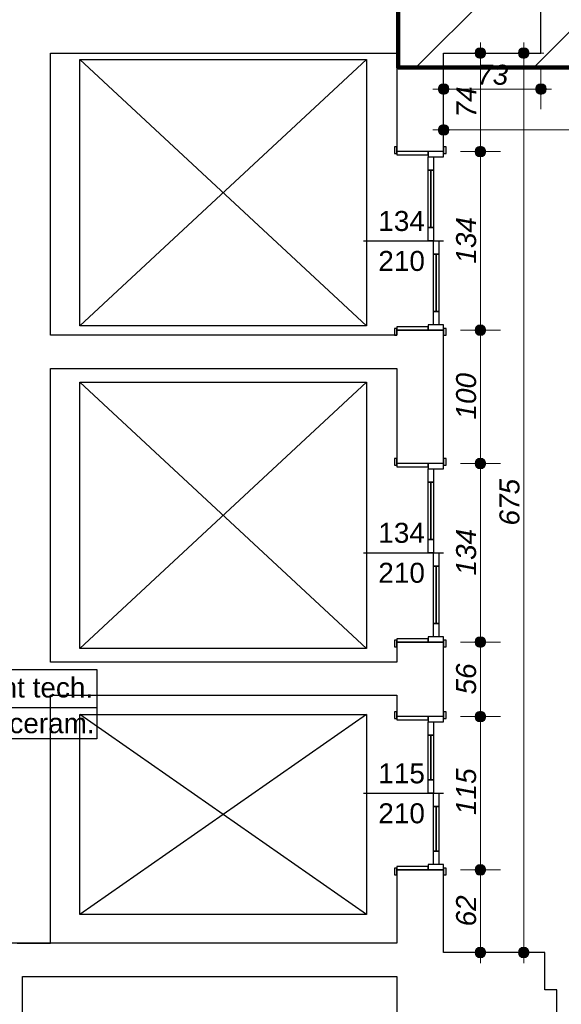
# Model space of a CAD drawing. Header units: millimetres. Extents: x -170998 to -45998, y 10557 to 52557.
# Tile 79 of 92: x -100028 to -95965, y 24331 to 31719. Entities that reach past the tile are written whole.
import ezdxf
from ezdxf.enums import TextEntityAlignment as Align

# ---------------------------------------------------------------- set-up
doc = ezdxf.new("R2010")
doc.units = ezdxf.units.MM
doc.header["$MEASUREMENT"] = 0
for name, color, linetype in [('Drzwi', 7, 'Continuous'), ('Obiekt', 7, 'Continuous'), ('Polilinia', 7, 'Continuous'), ('Strefa', 7, 'Continuous'), ('Słup', 7, 'Continuous'), ('Wymiary', 7, 'Continuous'), ('Ściana', 7, 'Continuous')]:
    doc.layers.add(name, color=color, linetype=linetype)
doc.styles.add('Arial', font='txt')
doc.dimstyles.new('GENERATED_STYLE__1', dxfattribs={"dimtxt": 150, "dimasz": 152, "dimexe": 0.18, "dimexo": 0, "dimgap": 0.09, "dimtad": 1, "dimtih": 1, "dimtoh": 1, "dimlfac": 0.1, "dimzin": 0, "dimdsep": 46, "dimtxsty": 'Arial', "dimblk": 'ARROWHEAD_11', "dimblk1": 'ARROWHEAD_11', "dimblk2": 'ARROWHEAD_11', "dimcen": 0.09, "dimclrd": 114, "dimclre": 114, "dimclrt": 114, "dimazin": 0, "dimtfac": 1, "dimtdec": 4, "dimtmove": 0, "dimatfit": 3, "dimfxl": 1, "dimtolj": 1, "dimtzin": 0, "dimarcsym": 0})
doc.dimstyles.new('GENERATED_STYLE__2', dxfattribs={"dimtxt": 150, "dimasz": 152, "dimexe": 0.18, "dimexo": 0, "dimgap": 0.09, "dimtad": 1, "dimlfac": 0.1, "dimzin": 0, "dimdsep": 46, "dimtxsty": 'Arial', "dimblk": 'ARROWHEAD_11', "dimblk1": 'ARROWHEAD_11', "dimblk2": 'ARROWHEAD_11', "dimcen": 0.09, "dimclrd": 114, "dimclre": 114, "dimclrt": 114, "dimazin": 0, "dimtfac": 1, "dimtdec": 4, "dimtmove": 0, "dimatfit": 3, "dimfxl": 1, "dimtolj": 1, "dimtzin": 0, "dimarcsym": 0})

# ---------------------------------------------------------------- blocks, each defined once
blk = doc.blocks.new('Szacht tech._4_64_64', base_point=(-100657.4, 26559.1))
at = {"layer": 'Strefa'}
for p, q in [((-101391.5, 26841.9), (-99449.3, 26841.9)), ((-101391.5, 26323.4), (-101391.5, 26841.9)), ((-100657.4, 26841.9), (-100657.4, 26323.4)), ((-99449.3, 26841.9), (-99449.3, 26323.4)), ((-101354.8, 26816), (-100694.1, 26816)), ((-101354.8, 26589.7), (-101354.8, 26816)), ((-100694.1, 26816), (-100694.1, 26589.7)), ((-101391.5, 26559.1), (-99449.3, 26559.1)), ((-100694.1, 26589.7), (-101354.8, 26589.7)), ((-99449.3, 26323.4), (-101391.5, 26323.4))]:
    blk.add_line(p, q, dxfattribs=at)
at = {"layer": 'Strefa', "style": 'Arial'}
for tag, height, p in [('ROOM_NUMBER', 180, (-101024.4, 26714)), ('ROOM_NAME', 150, (-100053.3, 26707.9)), ('floor_f', 150, (-100053.3, 26440)), ('ROOM_CALC_AREA', 150, (-101024.4, 26447))]:
    blk.add_attdef(tag, text='', height=height, dxfattribs=at).set_placement(p, align=Align.MIDDLE_CENTER)
blk = doc.blocks.new('*D106')
at = {"layer": 'Wymiary', "linetype": 'Continuous', "lineweight": 13}
for points in [[(-101218, 16852.2), (-101221.1, 16867.5), (-101229.7, 16880.5), (-101242.7, 16889.1), (-101258, 16892.2), (-101273.3, 16889.1), (-101286.3, 16880.5), (-101295, 16867.5), (-101298, 16852.2), (-101295, 16836.9), (-101286.3, 16823.9), (-101273.3, 16815.2), (-101258, 16812.2), (-101242.7, 16815.2), (-101229.7, 16823.9), (-101221.1, 16836.9)], [(-98898, 16852.2), (-98901.1, 16867.5), (-98909.7, 16880.5), (-98922.7, 16889.1), (-98938, 16892.2), (-98953.3, 16889.1), (-98966.3, 16880.5), (-98975, 16867.5), (-98978, 16852.2), (-98975, 16836.9), (-98966.3, 16823.9), (-98953.3, 16815.2), (-98938, 16812.2), (-98922.7, 16815.2), (-98909.7, 16823.9), (-98901.1, 16836.9)]]:
    blk.add_hatch(color=114, dxfattribs=at).paths.add_polyline_path(points)
at = {"layer": 'Wymiary', "color": 114, "lineweight": 13}
for p, q in [((-101258, 16892.2), (-101258, 17002.2)), ((-98938, 16892.2), (-98938, 17002.2)), ((-101218, 16852.2), (-98978, 16852.2)), ((-101258, 16702.2), (-101258, 16812.2)), ((-98938, 16702.2), (-98938, 16812.2))]:
    blk.add_line(p, q, dxfattribs=at)
for centre in [(-101258, 16852.2), (-98938, 16852.2)]:
    blk.add_circle(centre, 40, dxfattribs=at)
at = {"layer": 'Wymiary', "color": 114, "lineweight": 13, "char_height": 150, "attachment_point": 7, "style": 'Arial'}
for s, insert in [('\\A1;{\\fArial|b0|i1|c238|p38;12}', (-101218, 16882.2)), ('\\A1;{\\fArial|b0|i1|c238|p38;232}', (-100154.9, 16882.2))]:
    blk.add_mtext(s, dxfattribs=dict(at, insert=insert))
blk = doc.blocks.new('ARROWHEAD_11')
at = {"color": 0, "linetype": 'Continuous', "lineweight": 0}
blk.add_line((0, 0), (-1, 0), dxfattribs=at)
at = {"color": 0, "linetype": 'Continuous', "lineweight": 0, "const_width": 0.25, "flags": 128}
blk.add_lwpolyline([(-0.125, 0, 1), (0.125, 0, 1)], format="xyb", close=True, dxfattribs=at)
blk = doc.blocks.new('*D175')
at = {"layer": 'Wymiary', "linetype": 'Continuous', "lineweight": 13}
for points in [[(-101218, 34625.8), (-101221.1, 34641.1), (-101229.7, 34654.1), (-101242.7, 34662.8), (-101258, 34665.8), (-101273.3, 34662.8), (-101286.3, 34654.1), (-101295, 34641.1), (-101298, 34625.8), (-101295, 34610.5), (-101286.3, 34597.5), (-101273.3, 34588.9), (-101258, 34585.8), (-101242.7, 34588.9), (-101229.7, 34597.5), (-101221.1, 34610.5)], [(-96758, 34625.8), (-96761.1, 34641.1), (-96769.7, 34654.1), (-96782.7, 34662.8), (-96798, 34665.8), (-96813.3, 34662.8), (-96826.3, 34654.1), (-96835, 34641.1), (-96838, 34625.8), (-96835, 34610.5), (-96826.3, 34597.5), (-96813.3, 34588.9), (-96798, 34585.8), (-96782.7, 34588.9), (-96769.7, 34597.5), (-96761.1, 34610.5)]]:
    blk.add_hatch(color=114, dxfattribs=at).paths.add_polyline_path(points)
at = {"layer": 'Wymiary', "color": 114, "lineweight": 13}
for p, q in [((-101258, 34665.8), (-101258, 34775.8)), ((-96798, 34665.8), (-96798, 34775.8)), ((-101258, 34475.8), (-101258, 34585.8)), ((-101218, 34625.8), (-96838, 34625.8)), ((-96798, 34475.8), (-96798, 34585.8))]:
    blk.add_line(p, q, dxfattribs=at)
for centre in [(-101258, 34625.8), (-96798, 34625.8)]:
    blk.add_circle(centre, 40, dxfattribs=at)
at = {"layer": 'Wymiary', "color": 114, "lineweight": 13, "char_height": 150, "attachment_point": 7, "style": 'Arial'}
for s, insert in [('\\A1;{\\fArial|b0|i1|c238|p38;12}', (-101218, 34655.8)), ('\\A1;{\\fArial|b0|i1|c238|p38;446}', (-99198.8, 34655.8)), ('\\A1;{\\fArial|b0|i1|c238|p38;12}', (-97065.7, 34655.8))]:
    blk.add_mtext(s, dxfattribs=dict(at, insert=insert))
blk = doc.blocks.new('*D210')
at = {"layer": 'Wymiary', "linetype": 'Continuous', "lineweight": 13}
for points in [[(-101218, 32289.6), (-101221.1, 32304.9), (-101229.7, 32317.9), (-101242.7, 32326.5), (-101258, 32329.6), (-101273.3, 32326.5), (-101286.3, 32317.9), (-101295, 32304.9), (-101298, 32289.6), (-101295, 32274.3), (-101286.3, 32261.3), (-101273.3, 32252.6), (-101258, 32249.6), (-101242.7, 32252.6), (-101229.7, 32261.3), (-101221.1, 32274.3)], [(-96198, 32289.6), (-96201.1, 32304.9), (-96209.7, 32317.9), (-96222.7, 32326.5), (-96238, 32329.6), (-96253.3, 32326.5), (-96266.3, 32317.9), (-96275, 32304.9), (-96278, 32289.6), (-96275, 32274.3), (-96266.3, 32261.3), (-96253.3, 32252.6), (-96238, 32249.6), (-96222.7, 32252.6), (-96209.7, 32261.3), (-96201.1, 32274.3)]]:
    blk.add_hatch(color=114, dxfattribs=at).paths.add_polyline_path(points)
at = {"layer": 'Wymiary', "color": 114, "lineweight": 13}
for p, q in [((-101258, 32329.6), (-101258, 32439.6)), ((-96238, 32329.6), (-96238, 32439.6)), ((-101218, 32289.6), (-96278, 32289.6)), ((-101258, 32139.6), (-101258, 32249.6)), ((-96238, 32139.6), (-96238, 32249.6))]:
    blk.add_line(p, q, dxfattribs=at)
for centre in [(-101258, 32289.6), (-96238, 32289.6)]:
    blk.add_circle(centre, 40, dxfattribs=at)
at = {"layer": 'Wymiary', "color": 114, "lineweight": 13, "char_height": 150, "attachment_point": 7, "style": 'Arial'}
for s, insert in [('\\A1;{\\fArial|b0|i1|c238|p38;502}', (-99032.6, 32319.6)), ('\\A1;{\\fArial|b0|i1|c238|p38;12}', (-96505.7, 32319.6))]:
    blk.add_mtext(s, dxfattribs=dict(at, insert=insert))
blk = doc.blocks.new('*D372')
at = {"layer": 'Wymiary', "linetype": 'Continuous', "lineweight": 13}
for points in [[(-96808, 30891.6), (-96811.1, 30906.9), (-96819.7, 30919.9), (-96832.7, 30928.6), (-96848, 30931.6), (-96863.3, 30928.6), (-96876.3, 30919.9), (-96885, 30906.9), (-96888, 30891.6), (-96885, 30876.3), (-96876.3, 30863.3), (-96863.3, 30854.7), (-96848, 30851.6), (-96832.7, 30854.7), (-96819.7, 30863.3), (-96811.1, 30876.3)], [(-93598, 30891.6), (-93601, 30906.9), (-93609.7, 30919.9), (-93622.7, 30928.6), (-93638, 30931.6), (-93653.3, 30928.6), (-93666.3, 30919.9), (-93674.9, 30906.9), (-93678, 30891.6), (-93674.9, 30876.3), (-93666.3, 30863.3), (-93653.3, 30854.7), (-93638, 30851.6), (-93622.7, 30854.7), (-93609.7, 30863.3), (-93601, 30876.3)]]:
    blk.add_hatch(color=114, dxfattribs=at).paths.add_polyline_path(points)
at = {"layer": 'Wymiary', "color": 114, "lineweight": 13}
for p, q in [((-96848, 30931.6), (-96848, 31041.6)), ((-93638, 30931.6), (-93638, 31041.6)), ((-96928, 30891.6), (-96888, 30891.6)), ((-96808, 30891.6), (-93678, 30891.6)), ((-96848, 30741.6), (-96848, 30851.6)), ((-93638, 30741.6), (-93638, 30851.6))]:
    blk.add_line(p, q, dxfattribs=at)
for centre in [(-96848, 30891.6), (-93638, 30891.6)]:
    blk.add_circle(centre, 40, dxfattribs=at)
at = {"layer": 'Wymiary', "color": 114, "lineweight": 13, "insert": (-95413.7, 30921.6), "char_height": 150, "attachment_point": 7, "style": 'Arial'}
blk.add_mtext('\\A1;{\\fArial|b0|i1|c238|p38;321}', dxfattribs=at)
blk = doc.blocks.new('*D377')
at = {"layer": 'Wymiary', "linetype": 'Continuous', "lineweight": 13}
for points in [[(-96808, 31199.1), (-96811.1, 31214.4), (-96819.7, 31227.4), (-96832.7, 31236.1), (-96848, 31239.1), (-96863.3, 31236.1), (-96876.3, 31227.4), (-96885, 31214.4), (-96888, 31199.1), (-96885, 31183.8), (-96876.3, 31170.8), (-96863.3, 31162.1), (-96848, 31159.1), (-96832.7, 31162.1), (-96819.7, 31170.8), (-96811.1, 31183.8)], [(-96078, 31199.1), (-96081.1, 31214.4), (-96089.7, 31227.4), (-96102.7, 31236.1), (-96118, 31239.1), (-96133.3, 31236.1), (-96146.3, 31227.4), (-96155, 31214.4), (-96158, 31199.1), (-96155, 31183.8), (-96146.3, 31170.8), (-96133.3, 31162.1), (-96118, 31159.1), (-96102.7, 31162.1), (-96089.7, 31170.8), (-96081.1, 31183.8)]]:
    blk.add_hatch(color=114, dxfattribs=at).paths.add_polyline_path(points)
at = {"layer": 'Wymiary', "color": 114, "lineweight": 13}
for p, q in [((-96848, 31239.1), (-96848, 31349.1)), ((-96118, 31239.1), (-96118, 31349.1)), ((-96928, 31199.1), (-96888, 31199.1)), ((-96808, 31199.1), (-96158, 31199.1)), ((-96078, 31199.1), (-96038, 31199.1)), ((-96848, 31049.1), (-96848, 31159.1)), ((-96118, 31049.1), (-96118, 31159.1))]:
    blk.add_line(p, q, dxfattribs=at)
for centre in [(-96848, 31199.1), (-96118, 31199.1)]:
    blk.add_circle(centre, 40, dxfattribs=at)
at = {"layer": 'Wymiary', "color": 114, "lineweight": 13, "insert": (-96596.8, 31229.1), "char_height": 150, "attachment_point": 7, "style": 'Arial'}
blk.add_mtext('\\A1;{\\fArial|b0|i1|c238|p38;73}', dxfattribs=at)
blk = doc.blocks.new('*D409')
at = {"layer": 'Wymiary', "linetype": 'Continuous', "lineweight": 13}
for points in [[(-96532.5, 25339.3), (-96535.6, 25354.6), (-96544.2, 25367.6), (-96557.2, 25376.3), (-96572.5, 25379.3), (-96587.8, 25376.3), (-96600.8, 25367.6), (-96609.5, 25354.6), (-96612.5, 25339.3), (-96609.5, 25324), (-96600.8, 25311), (-96587.8, 25302.4), (-96572.5, 25299.3), (-96557.2, 25302.4), (-96544.2, 25311), (-96535.6, 25324)], [(-96532.5, 24719.3), (-96535.6, 24734.6), (-96544.2, 24747.6), (-96557.2, 24756.3), (-96572.5, 24759.3), (-96587.8, 24756.3), (-96600.8, 24747.6), (-96609.5, 24734.6), (-96612.5, 24719.3), (-96609.5, 24704), (-96600.8, 24691), (-96587.8, 24682.4), (-96572.5, 24679.3), (-96557.2, 24682.4), (-96544.2, 24691), (-96535.6, 24704)]]:
    blk.add_hatch(color=114, dxfattribs=at).paths.add_polyline_path(points)
at = {"layer": 'Wymiary', "color": 114, "lineweight": 13}
for p, q in [((-96612.5, 25339.3), (-96722.5, 25339.3)), ((-96572.5, 24759.3), (-96572.5, 25299.3)), ((-96422.5, 25339.3), (-96532.5, 25339.3)), ((-96612.5, 24719.3), (-96722.5, 24719.3)), ((-96572.5, 24639.3), (-96572.5, 24679.3)), ((-96422.5, 24719.3), (-96532.5, 24719.3))]:
    blk.add_line(p, q, dxfattribs=at)
for centre in [(-96572.5, 25339.3), (-96572.5, 24719.3)]:
    blk.add_circle(centre, 40, dxfattribs=at)
at = {"layer": 'Wymiary', "color": 114, "lineweight": 13, "insert": (-96602.5, 24915.5), "char_height": 150, "attachment_point": 7, "rotation": 90, "style": 'Arial'}
blk.add_mtext('\\A1;{\\fArial|b0|i1|c238|p38;62}', dxfattribs=at)
blk = doc.blocks.new('*D410')
at = {"layer": 'Wymiary', "linetype": 'Continuous', "lineweight": 13}
for points in [[(-96532.5, 26489.3), (-96535.6, 26504.6), (-96544.2, 26517.6), (-96557.2, 26526.3), (-96572.5, 26529.3), (-96587.8, 26526.3), (-96600.8, 26517.6), (-96609.5, 26504.6), (-96612.5, 26489.3), (-96609.5, 26474), (-96600.8, 26461), (-96587.8, 26452.4), (-96572.5, 26449.3), (-96557.2, 26452.4), (-96544.2, 26461), (-96535.6, 26474)], [(-96532.5, 25339.3), (-96535.6, 25354.6), (-96544.2, 25367.6), (-96557.2, 25376.3), (-96572.5, 25379.3), (-96587.8, 25376.3), (-96600.8, 25367.6), (-96609.5, 25354.6), (-96612.5, 25339.3), (-96609.5, 25324), (-96600.8, 25311), (-96587.8, 25302.4), (-96572.5, 25299.3), (-96557.2, 25302.4), (-96544.2, 25311), (-96535.6, 25324)]]:
    blk.add_hatch(color=114, dxfattribs=at).paths.add_polyline_path(points)
at = {"layer": 'Wymiary', "color": 114, "lineweight": 13}
for p, q in [((-96612.5, 26489.3), (-96722.5, 26489.3)), ((-96422.5, 26489.3), (-96532.5, 26489.3)), ((-96572.5, 25379.3), (-96572.5, 26449.3)), ((-96612.5, 25339.3), (-96722.5, 25339.3)), ((-96422.5, 25339.3), (-96532.5, 25339.3))]:
    blk.add_line(p, q, dxfattribs=at)
for centre in [(-96572.5, 26489.3), (-96572.5, 25339.3)]:
    blk.add_circle(centre, 40, dxfattribs=at)
at = {"layer": 'Wymiary', "color": 114, "lineweight": 13, "insert": (-96602.5, 25751.1), "char_height": 150, "attachment_point": 7, "rotation": 90, "style": 'Arial'}
blk.add_mtext('\\A1;{\\fArial|b0|i1|c238|p38;115}', dxfattribs=at)
blk = doc.blocks.new('*D411')
at = {"layer": 'Wymiary', "linetype": 'Continuous', "lineweight": 13}
for points in [[(-96532.5, 27049.3), (-96535.6, 27064.6), (-96544.2, 27077.6), (-96557.2, 27086.3), (-96572.5, 27089.3), (-96587.8, 27086.3), (-96600.8, 27077.6), (-96609.5, 27064.6), (-96612.5, 27049.3), (-96609.5, 27034), (-96600.8, 27021), (-96587.8, 27012.4), (-96572.5, 27009.3), (-96557.2, 27012.4), (-96544.2, 27021), (-96535.6, 27034)], [(-96532.5, 26489.3), (-96535.6, 26504.6), (-96544.2, 26517.6), (-96557.2, 26526.3), (-96572.5, 26529.3), (-96587.8, 26526.3), (-96600.8, 26517.6), (-96609.5, 26504.6), (-96612.5, 26489.3), (-96609.5, 26474), (-96600.8, 26461), (-96587.8, 26452.4), (-96572.5, 26449.3), (-96557.2, 26452.4), (-96544.2, 26461), (-96535.6, 26474)]]:
    blk.add_hatch(color=114, dxfattribs=at).paths.add_polyline_path(points)
at = {"layer": 'Wymiary', "color": 114, "lineweight": 13}
for p, q in [((-96612.5, 27049.3), (-96722.5, 27049.3)), ((-96422.5, 27049.3), (-96532.5, 27049.3)), ((-96572.5, 26529.3), (-96572.5, 27009.3)), ((-96612.5, 26489.3), (-96722.5, 26489.3)), ((-96422.5, 26489.3), (-96532.5, 26489.3))]:
    blk.add_line(p, q, dxfattribs=at)
for centre in [(-96572.5, 27049.3), (-96572.5, 26489.3)]:
    blk.add_circle(centre, 40, dxfattribs=at)
at = {"layer": 'Wymiary', "color": 114, "lineweight": 13, "insert": (-96602.5, 26655.5), "char_height": 150, "attachment_point": 7, "rotation": 90, "style": 'Arial'}
blk.add_mtext('\\A1;{\\fArial|b0|i1|c238|p38;56}', dxfattribs=at)
blk = doc.blocks.new('*D412')
at = {"layer": 'Wymiary', "linetype": 'Continuous', "lineweight": 13}
for points in [[(-96532.5, 28389.3), (-96535.6, 28404.6), (-96544.2, 28417.6), (-96557.2, 28426.3), (-96572.5, 28429.3), (-96587.8, 28426.3), (-96600.8, 28417.6), (-96609.5, 28404.6), (-96612.5, 28389.3), (-96609.5, 28374), (-96600.8, 28361), (-96587.8, 28352.4), (-96572.5, 28349.3), (-96557.2, 28352.4), (-96544.2, 28361), (-96535.6, 28374)], [(-96532.5, 27049.3), (-96535.6, 27064.6), (-96544.2, 27077.6), (-96557.2, 27086.3), (-96572.5, 27089.3), (-96587.8, 27086.3), (-96600.8, 27077.6), (-96609.5, 27064.6), (-96612.5, 27049.3), (-96609.5, 27034), (-96600.8, 27021), (-96587.8, 27012.4), (-96572.5, 27009.3), (-96557.2, 27012.4), (-96544.2, 27021), (-96535.6, 27034)]]:
    blk.add_hatch(color=114, dxfattribs=at).paths.add_polyline_path(points)
at = {"layer": 'Wymiary', "color": 114, "lineweight": 13}
for p, q in [((-96612.5, 28389.3), (-96722.5, 28389.3)), ((-96422.5, 28389.3), (-96532.5, 28389.3)), ((-96572.5, 27089.3), (-96572.5, 28349.3)), ((-96612.5, 27049.3), (-96722.5, 27049.3)), ((-96422.5, 27049.3), (-96532.5, 27049.3))]:
    blk.add_line(p, q, dxfattribs=at)
for centre in [(-96572.5, 28389.3), (-96572.5, 27049.3)]:
    blk.add_circle(centre, 40, dxfattribs=at)
at = {"layer": 'Wymiary', "color": 114, "lineweight": 13, "insert": (-96602.5, 27548.6), "char_height": 150, "attachment_point": 7, "rotation": 90, "style": 'Arial'}
blk.add_mtext('\\A1;{\\fArial|b0|i1|c238|p38;134}', dxfattribs=at)
blk = doc.blocks.new('*D413')
at = {"layer": 'Wymiary', "linetype": 'Continuous', "lineweight": 13}
for points in [[(-96532.5, 29389.3), (-96535.6, 29404.6), (-96544.2, 29417.6), (-96557.2, 29426.3), (-96572.5, 29429.3), (-96587.8, 29426.3), (-96600.8, 29417.6), (-96609.5, 29404.6), (-96612.5, 29389.3), (-96609.5, 29374), (-96600.8, 29361), (-96587.8, 29352.4), (-96572.5, 29349.3), (-96557.2, 29352.4), (-96544.2, 29361), (-96535.6, 29374)], [(-96532.5, 28389.3), (-96535.6, 28404.6), (-96544.2, 28417.6), (-96557.2, 28426.3), (-96572.5, 28429.3), (-96587.8, 28426.3), (-96600.8, 28417.6), (-96609.5, 28404.6), (-96612.5, 28389.3), (-96609.5, 28374), (-96600.8, 28361), (-96587.8, 28352.4), (-96572.5, 28349.3), (-96557.2, 28352.4), (-96544.2, 28361), (-96535.6, 28374)]]:
    blk.add_hatch(color=114, dxfattribs=at).paths.add_polyline_path(points)
at = {"layer": 'Wymiary', "color": 114, "lineweight": 13}
for p, q in [((-96612.5, 29389.3), (-96722.5, 29389.3)), ((-96572.5, 28429.3), (-96572.5, 29349.3)), ((-96422.5, 29389.3), (-96532.5, 29389.3)), ((-96612.5, 28389.3), (-96722.5, 28389.3)), ((-96422.5, 28389.3), (-96532.5, 28389.3))]:
    blk.add_line(p, q, dxfattribs=at)
for centre in [(-96572.5, 29389.3), (-96572.5, 28389.3)]:
    blk.add_circle(centre, 40, dxfattribs=at)
at = {"layer": 'Wymiary', "color": 114, "lineweight": 13, "insert": (-96602.5, 28718.6), "char_height": 150, "attachment_point": 7, "rotation": 90, "style": 'Arial'}
blk.add_mtext('\\A1;{\\fArial|b0|i1|c238|p38;100}', dxfattribs=at)
blk = doc.blocks.new('*D414')
at = {"layer": 'Wymiary', "linetype": 'Continuous', "lineweight": 13}
for points in [[(-96532.5, 30729.3), (-96535.6, 30744.6), (-96544.2, 30757.6), (-96557.2, 30766.3), (-96572.5, 30769.3), (-96587.8, 30766.3), (-96600.8, 30757.6), (-96609.5, 30744.6), (-96612.5, 30729.3), (-96609.5, 30714), (-96600.8, 30701), (-96587.8, 30692.4), (-96572.5, 30689.3), (-96557.2, 30692.4), (-96544.2, 30701), (-96535.6, 30714)], [(-96532.5, 29389.3), (-96535.6, 29404.6), (-96544.2, 29417.6), (-96557.2, 29426.3), (-96572.5, 29429.3), (-96587.8, 29426.3), (-96600.8, 29417.6), (-96609.5, 29404.6), (-96612.5, 29389.3), (-96609.5, 29374), (-96600.8, 29361), (-96587.8, 29352.4), (-96572.5, 29349.3), (-96557.2, 29352.4), (-96544.2, 29361), (-96535.6, 29374)]]:
    blk.add_hatch(color=114, dxfattribs=at).paths.add_polyline_path(points)
at = {"layer": 'Wymiary', "color": 114, "lineweight": 13}
for p, q in [((-96612.5, 30729.3), (-96722.5, 30729.3)), ((-96572.5, 29429.3), (-96572.5, 30689.3)), ((-96422.5, 30729.3), (-96532.5, 30729.3)), ((-96612.5, 29389.3), (-96722.5, 29389.3)), ((-96422.5, 29389.3), (-96532.5, 29389.3))]:
    blk.add_line(p, q, dxfattribs=at)
for centre in [(-96572.5, 30729.3), (-96572.5, 29389.3)]:
    blk.add_circle(centre, 40, dxfattribs=at)
at = {"layer": 'Wymiary', "color": 114, "lineweight": 13, "insert": (-96602.5, 29888.6), "char_height": 150, "attachment_point": 7, "rotation": 90, "style": 'Arial'}
blk.add_mtext('\\A1;{\\fArial|b0|i1|c238|p38;134}', dxfattribs=at)
blk = doc.blocks.new('*D415')
at = {"layer": 'Wymiary', "linetype": 'Continuous', "lineweight": 13}
for points in [[(-96532.5, 31469.3), (-96535.6, 31484.6), (-96544.2, 31497.6), (-96557.2, 31506.3), (-96572.5, 31509.3), (-96587.8, 31506.3), (-96600.8, 31497.6), (-96609.5, 31484.6), (-96612.5, 31469.3), (-96609.5, 31454), (-96600.8, 31441), (-96587.8, 31432.4), (-96572.5, 31429.3), (-96557.2, 31432.4), (-96544.2, 31441), (-96535.6, 31454)], [(-96532.5, 30729.3), (-96535.6, 30744.6), (-96544.2, 30757.6), (-96557.2, 30766.3), (-96572.5, 30769.3), (-96587.8, 30766.3), (-96600.8, 30757.6), (-96609.5, 30744.6), (-96612.5, 30729.3), (-96609.5, 30714), (-96600.8, 30701), (-96587.8, 30692.4), (-96572.5, 30689.3), (-96557.2, 30692.4), (-96544.2, 30701), (-96535.6, 30714)]]:
    blk.add_hatch(color=114, dxfattribs=at).paths.add_polyline_path(points)
at = {"layer": 'Wymiary', "color": 114, "lineweight": 13}
for p, q in [((-96572.5, 31509.3), (-96572.5, 31549.3)), ((-96612.5, 31469.3), (-96722.5, 31469.3)), ((-96572.5, 30769.3), (-96572.5, 31429.3)), ((-96422.5, 31469.3), (-96532.5, 31469.3)), ((-96612.5, 30729.3), (-96722.5, 30729.3)), ((-96422.5, 30729.3), (-96532.5, 30729.3))]:
    blk.add_line(p, q, dxfattribs=at)
for centre in [(-96572.5, 31469.3), (-96572.5, 30729.3)]:
    blk.add_circle(centre, 40, dxfattribs=at)
at = {"layer": 'Wymiary', "color": 114, "lineweight": 13, "insert": (-96602.5, 30985.5), "char_height": 150, "attachment_point": 7, "rotation": 90, "style": 'Arial'}
blk.add_mtext('\\A1;{\\fArial|b0|i1|c238|p38;74}', dxfattribs=at)
blk = doc.blocks.new('*D416')
at = {"layer": 'Wymiary', "linetype": 'Continuous', "lineweight": 13}
for points in [[(-96207.2, 31469.3), (-96210.2, 31484.6), (-96218.9, 31497.6), (-96231.9, 31506.3), (-96247.2, 31509.3), (-96262.5, 31506.3), (-96275.5, 31497.6), (-96284.1, 31484.6), (-96287.2, 31469.3), (-96284.1, 31454), (-96275.5, 31441), (-96262.5, 31432.4), (-96247.2, 31429.3), (-96231.9, 31432.4), (-96218.9, 31441), (-96210.2, 31454)], [(-96207.2, 24719.3), (-96210.2, 24734.6), (-96218.9, 24747.6), (-96231.9, 24756.3), (-96247.2, 24759.3), (-96262.5, 24756.3), (-96275.5, 24747.6), (-96284.1, 24734.6), (-96287.2, 24719.3), (-96284.1, 24704), (-96275.5, 24691), (-96262.5, 24682.4), (-96247.2, 24679.3), (-96231.9, 24682.4), (-96218.9, 24691), (-96210.2, 24704)]]:
    blk.add_hatch(color=114, dxfattribs=at).paths.add_polyline_path(points)
at = {"layer": 'Wymiary', "color": 114, "lineweight": 13}
for p, q in [((-96247.2, 31509.3), (-96247.2, 31549.3)), ((-96287.2, 31469.3), (-96397.2, 31469.3)), ((-96247.2, 24759.3), (-96247.2, 31429.3)), ((-96097.2, 31469.3), (-96207.2, 31469.3)), ((-96287.2, 24719.3), (-96397.2, 24719.3)), ((-96247.2, 24639.3), (-96247.2, 24679.3)), ((-96097.2, 24719.3), (-96207.2, 24719.3))]:
    blk.add_line(p, q, dxfattribs=at)
for centre in [(-96247.2, 31469.3), (-96247.2, 24719.3)]:
    blk.add_circle(centre, 40, dxfattribs=at)
at = {"layer": 'Wymiary', "color": 114, "lineweight": 13, "insert": (-96277.2, 27923.6), "char_height": 150, "attachment_point": 7, "rotation": 90, "style": 'Arial'}
blk.add_mtext('\\A1;{\\fArial|b0|i1|c238|p38;675}', dxfattribs=at)
blk = doc.blocks.new('*D428')
at = {"layer": 'Wymiary', "linetype": 'Continuous', "lineweight": 13}
for points in [[(-101218, 17672.2), (-101221.1, 17687.5), (-101229.7, 17700.5), (-101242.7, 17709.1), (-101258, 17712.2), (-101273.3, 17709.1), (-101286.3, 17700.5), (-101295, 17687.5), (-101298, 17672.2), (-101295, 17656.9), (-101286.3, 17643.9), (-101273.3, 17635.2), (-101258, 17632.2), (-101242.7, 17635.2), (-101229.7, 17643.9), (-101221.1, 17656.9)], [(-99968, 17672.2), (-99971.1, 17687.5), (-99979.7, 17700.5), (-99992.7, 17709.1), (-100008, 17712.2), (-100023.3, 17709.1), (-100036.3, 17700.5), (-100045, 17687.5), (-100048, 17672.2), (-100045, 17656.9), (-100036.3, 17643.9), (-100023.3, 17635.2), (-100008, 17632.2), (-99992.7, 17635.2), (-99979.7, 17643.9), (-99971.1, 17656.9)]]:
    blk.add_hatch(color=114, dxfattribs=at).paths.add_polyline_path(points)
at = {"layer": 'Wymiary', "color": 114, "lineweight": 13}
for p, q in [((-101258, 17712.2), (-101258, 17822.2)), ((-100008, 17712.2), (-100008, 17822.2)), ((-101218, 17672.2), (-100048, 17672.2)), ((-101258, 17522.2), (-101258, 17632.2)), ((-100008, 17522.2), (-100008, 17632.2))]:
    blk.add_line(p, q, dxfattribs=at)
for centre in [(-101258, 17672.2), (-100008, 17672.2)]:
    blk.add_circle(centre, 40, dxfattribs=at)
at = {"layer": 'Wymiary', "color": 114, "lineweight": 13, "insert": (-100803.8, 17702.2), "char_height": 150, "attachment_point": 7, "style": 'Arial'}
blk.add_mtext('\\A1;{\\fArial|b0|i1|c238|p38;125}', dxfattribs=at)

msp = doc.modelspace()

# ---------------------------------------------------------------- hatches: boundary and pattern name
at = {"true_color": 0xffbcbc}
h = msp.add_hatch(dxfattribs=at)
h.set_pattern_fill('ANSI31', color=254, scale=5000)
h.set_pattern_definition([(45, (-134979.9, 34979.5), (-441.942, 441.942), [])])
h.paths.add_polyline_path([(-134979.915, 34979.494), (-134979.915, 38682.097), (-133018.834, 38682.097), (-133018.834, 42723.283), (-130265.74, 42723.283), (-121988.622, 42256.621), (-118317.974, 41864.766), (-118317.974, 34979.494), (-131221.067, 34979.494), (-131221.067, 37562.034), (-133014.082, 37562.034), (-133014.082, 34979.494)])
h.paths.add_polyline_path([(-97189.858, 34512.999), (-94368.923, 34512.999), (-94368.923, 31361.241), (-97189.858, 31361.241)])

# ---------------------------------------------------------------- linework, layer by layer
at = {"color": 1, "lineweight": 100}
msp.add_lwpolyline([(-97189.858, 34512.999), (-94368.923, 34512.999), (-94368.923, 31361.241), (-97189.858, 31361.241)], close=True, dxfattribs=at)
at = {"layer": 'Drzwi'}
for p, q in [((-97198.019, 30766.32), (-97217.019, 30766.32)), ((-97217.019, 30766.32), (-97217.019, 30716.32)), ((-97198.019, 30716.32), (-97198.019, 30766.32)), ((-97198.019, 30729.32), (-97198.019, 30766.32)), ((-96829.019, 30766.32), (-96848.019, 30766.32)), ((-96848.019, 30766.32), (-96848.019, 30716.32)), ((-96848.019, 30729.32), (-96848.019, 30766.32)), ((-96829.019, 30716.32), (-96829.019, 30766.32)), ((-97217.019, 30716.32), (-97198.019, 30716.32)), ((-96963.019, 30729.32), (-97198.019, 30729.32)), ((-97198.019, 30729.32), (-97198.019, 30704.32)), ((-96963.019, 30729.32), (-97198.019, 30729.32)), ((-97198.019, 30704.32), (-96963.019, 30704.32)), ((-96963.019, 30704.32), (-96963.019, 30729.32)), ((-96848.019, 30729.32), (-96963.019, 30729.32)), ((-96963.019, 30729.32), (-96963.019, 30689.32)), ((-96848.019, 30729.32), (-96963.019, 30729.32)), ((-96963.019, 30689.32), (-96848.019, 30689.32)), ((-96963.019, 30589.32), (-96963.019, 30689.32)), ((-96963.019, 30689.32), (-96923.019, 30689.32)), ((-96923.019, 30689.32), (-96923.019, 30589.32)), ((-96848.019, 30689.32), (-96848.019, 30729.32)), ((-96848.019, 30716.32), (-96829.019, 30716.32)), ((-96963.019, 30589.32), (-96943.019, 30589.32)), ((-96963.019, 30159.32), (-96963.019, 30589.32)), ((-96923.019, 30589.32), (-96963.019, 30589.32)), ((-96943.019, 30589.32), (-96943.019, 30159.32)), ((-96943.019, 30589.32), (-96923.019, 30589.32)), ((-96943.019, 30159.32), (-96943.019, 30589.32)), ((-96943.019, 30159.32), (-96943.019, 30589.32)), ((-96923.019, 30589.32), (-96923.019, 30159.32)), ((-96943.019, 30159.32), (-96963.019, 30159.32)), ((-96963.019, 30059.32), (-96963.019, 30159.32)), ((-96963.019, 30159.32), (-96923.019, 30159.32)), ((-96923.019, 30159.32), (-96943.019, 30159.32)), ((-96923.019, 30159.32), (-96923.019, 30059.32)), ((-96923.019, 30059.32), (-96963.019, 30059.32)), ((-96923.019, 29959.32), (-96923.019, 30059.32)), ((-96923.019, 30059.32), (-96883.019, 30059.32)), ((-96883.019, 30059.32), (-96883.019, 29959.32)), ((-96923.019, 29959.32), (-96903.019, 29959.32)), ((-96923.019, 29529.32), (-96923.019, 29959.32)), ((-96883.019, 29959.32), (-96923.019, 29959.32)), ((-96903.019, 29959.32), (-96903.019, 29529.32)), ((-96903.019, 29959.32), (-96883.019, 29959.32)), ((-96903.019, 29529.32), (-96903.019, 29959.32)), ((-96903.019, 29529.32), (-96903.019, 29959.32)), ((-96883.019, 29959.32), (-96883.019, 29529.32)), ((-96903.019, 29529.32), (-96923.019, 29529.32)), ((-96923.019, 29429.32), (-96923.019, 29529.32)), ((-96923.019, 29529.32), (-96883.019, 29529.32)), ((-96883.019, 29529.32), (-96903.019, 29529.32)), ((-96883.019, 29529.32), (-96883.019, 29429.32)), ((-96963.019, 29414.32), (-97198.019, 29414.32)), ((-97198.019, 29414.32), (-97198.019, 29389.32)), ((-96848.019, 29429.32), (-96963.019, 29429.32)), ((-96963.019, 29429.32), (-96963.019, 29389.32)), ((-96963.019, 29389.32), (-96963.019, 29414.32)), ((-96883.019, 29429.32), (-96923.019, 29429.32)), ((-96848.019, 29389.32), (-96848.019, 29429.32)), ((-97217.019, 29402.32), (-97217.019, 29352.32)), ((-97198.019, 29402.32), (-97217.019, 29402.32)), ((-97217.019, 29352.32), (-97198.019, 29352.32)), ((-97198.019, 29352.32), (-97198.019, 29402.32)), ((-97198.019, 29389.32), (-96963.019, 29389.32)), ((-96963.019, 29389.32), (-97198.019, 29389.32)), ((-97198.019, 29389.32), (-97198.019, 29352.32)), ((-96963.019, 29389.32), (-96848.019, 29389.32)), ((-96848.019, 29389.32), (-96963.019, 29389.32)), ((-96848.019, 29402.32), (-96848.019, 29352.32)), ((-96829.019, 29402.32), (-96848.019, 29402.32)), ((-96848.019, 29389.32), (-96848.019, 29352.32)), ((-96848.019, 29352.32), (-96829.019, 29352.32)), ((-96829.019, 29352.32), (-96829.019, 29402.32)), ((-97198.019, 28426.32), (-97217.019, 28426.32)), ((-97217.019, 28426.32), (-97217.019, 28376.32)), ((-97217.019, 28376.32), (-97198.019, 28376.32)), ((-97198.019, 28376.32), (-97198.019, 28426.32)), ((-97198.019, 28389.32), (-97198.019, 28426.32)), ((-96963.019, 28389.32), (-97198.019, 28389.32)), ((-97198.019, 28389.32), (-97198.019, 28364.32)), ((-96963.019, 28389.32), (-97198.019, 28389.32)), ((-96963.019, 28364.32), (-96963.019, 28389.32)), ((-96848.019, 28389.32), (-96963.019, 28389.32)), ((-96963.019, 28389.32), (-96963.019, 28349.32)), ((-96848.019, 28389.32), (-96963.019, 28389.32)), ((-96829.019, 28426.32), (-96848.019, 28426.32)), ((-96848.019, 28426.32), (-96848.019, 28376.32)), ((-96848.019, 28389.32), (-96848.019, 28426.32)), ((-96848.019, 28349.32), (-96848.019, 28389.32)), ((-96848.019, 28376.32), (-96829.019, 28376.32)), ((-96829.019, 28376.32), (-96829.019, 28426.32)), ((-97198.019, 28364.32), (-96963.019, 28364.32)), ((-96963.019, 28349.32), (-96848.019, 28349.32)), ((-96963.019, 28249.32), (-96963.019, 28349.32)), ((-96963.019, 28349.32), (-96923.019, 28349.32)), ((-96923.019, 28349.32), (-96923.019, 28249.32)), ((-96963.019, 28249.32), (-96943.019, 28249.32)), ((-96963.019, 27819.32), (-96963.019, 28249.32)), ((-96923.019, 28249.32), (-96963.019, 28249.32)), ((-96943.019, 28249.32), (-96943.019, 27819.32)), ((-96943.019, 28249.32), (-96923.019, 28249.32)), ((-96943.019, 27819.32), (-96943.019, 28249.32)), ((-96943.019, 27819.32), (-96943.019, 28249.32)), ((-96923.019, 28249.32), (-96923.019, 27819.32)), ((-96943.019, 27819.32), (-96963.019, 27819.32)), ((-96963.019, 27719.32), (-96963.019, 27819.32)), ((-96963.019, 27819.32), (-96923.019, 27819.32)), ((-96923.019, 27819.32), (-96943.019, 27819.32)), ((-96923.019, 27819.32), (-96923.019, 27719.32)), ((-96923.019, 27719.32), (-96963.019, 27719.32)), ((-96923.019, 27619.32), (-96923.019, 27719.32)), ((-96923.019, 27719.32), (-96883.019, 27719.32)), ((-96883.019, 27719.32), (-96883.019, 27619.32)), ((-96923.019, 27619.32), (-96903.019, 27619.32)), ((-96923.019, 27189.32), (-96923.019, 27619.32)), ((-96883.019, 27619.32), (-96923.019, 27619.32)), ((-96903.019, 27619.32), (-96903.019, 27189.32)), ((-96903.019, 27619.32), (-96883.019, 27619.32)), ((-96903.019, 27189.32), (-96903.019, 27619.32)), ((-96903.019, 27189.32), (-96903.019, 27619.32)), ((-96883.019, 27619.32), (-96883.019, 27189.32)), ((-96903.019, 27189.32), (-96923.019, 27189.32)), ((-96923.019, 27089.32), (-96923.019, 27189.32)), ((-96923.019, 27189.32), (-96883.019, 27189.32)), ((-96883.019, 27189.32), (-96903.019, 27189.32)), ((-96883.019, 27189.32), (-96883.019, 27089.32)), ((-97217.019, 27062.32), (-97217.019, 27012.32)), ((-97198.019, 27062.32), (-97217.019, 27062.32)), ((-96963.019, 27074.32), (-97198.019, 27074.32)), ((-97198.019, 27074.32), (-97198.019, 27049.32)), ((-97198.019, 27012.32), (-97198.019, 27062.32)), ((-97198.019, 27049.32), (-96963.019, 27049.32)), ((-96963.019, 27049.32), (-97198.019, 27049.32)), ((-97198.019, 27049.32), (-97198.019, 27012.32)), ((-96848.019, 27089.32), (-96963.019, 27089.32)), ((-96963.019, 27089.32), (-96963.019, 27049.32)), ((-96963.019, 27049.32), (-96963.019, 27074.32)), ((-96963.019, 27049.32), (-96848.019, 27049.32)), ((-96848.019, 27049.32), (-96963.019, 27049.32)), ((-96883.019, 27089.32), (-96923.019, 27089.32)), ((-96848.019, 27049.32), (-96848.019, 27089.32)), ((-96848.019, 27062.32), (-96848.019, 27012.32)), ((-96829.019, 27062.32), (-96848.019, 27062.32)), ((-96848.019, 27049.32), (-96848.019, 27012.32)), ((-96829.019, 27012.32), (-96829.019, 27062.32)), ((-97217.019, 27012.32), (-97198.019, 27012.32)), ((-96848.019, 27012.32), (-96829.019, 27012.32)), ((-97198.019, 26526.32), (-97217.019, 26526.32)), ((-97217.019, 26526.32), (-97217.019, 26476.32)), ((-97198.019, 26476.32), (-97198.019, 26526.32)), ((-97198.019, 26489.32), (-97198.019, 26526.32)), ((-96829.019, 26526.32), (-96848.019, 26526.32)), ((-96848.019, 26526.32), (-96848.019, 26476.32)), ((-96848.019, 26489.32), (-96848.019, 26526.32)), ((-96829.019, 26476.32), (-96829.019, 26526.32)), ((-97217.019, 26476.32), (-97198.019, 26476.32)), ((-96963.019, 26489.32), (-97198.019, 26489.32)), ((-97198.019, 26489.32), (-97198.019, 26464.32)), ((-96963.019, 26489.32), (-97198.019, 26489.32)), ((-97198.019, 26464.32), (-96963.019, 26464.32)), ((-96963.019, 26464.32), (-96963.019, 26489.32)), ((-96848.019, 26489.32), (-96963.019, 26489.32)), ((-96963.019, 26489.32), (-96963.019, 26449.32)), ((-96848.019, 26489.32), (-96963.019, 26489.32)), ((-96848.019, 26449.32), (-96848.019, 26489.32)), ((-96848.019, 26476.32), (-96829.019, 26476.32)), ((-96963.019, 26449.32), (-96848.019, 26449.32)), ((-96963.019, 26349.32), (-96963.019, 26449.32)), ((-96963.019, 26449.32), (-96923.019, 26449.32)), ((-96923.019, 26449.32), (-96923.019, 26349.32)), ((-96963.019, 26349.32), (-96943.019, 26349.32)), ((-96963.019, 26014.32), (-96963.019, 26349.32)), ((-96923.019, 26349.32), (-96963.019, 26349.32)), ((-96943.019, 26349.32), (-96943.019, 26014.32)), ((-96943.019, 26349.32), (-96923.019, 26349.32)), ((-96943.019, 26014.32), (-96943.019, 26349.32)), ((-96943.019, 26014.32), (-96943.019, 26349.32)), ((-96923.019, 26349.32), (-96923.019, 26014.32)), ((-96943.019, 26014.32), (-96963.019, 26014.32)), ((-96963.019, 25914.32), (-96963.019, 26014.32)), ((-96963.019, 26014.32), (-96923.019, 26014.32)), ((-96923.019, 26014.32), (-96943.019, 26014.32)), ((-96923.019, 26014.32), (-96923.019, 25914.32)), ((-96923.019, 25914.32), (-96963.019, 25914.32)), ((-96923.019, 25814.32), (-96923.019, 25914.32)), ((-96923.019, 25914.32), (-96883.019, 25914.32)), ((-96883.019, 25914.32), (-96883.019, 25814.32)), ((-96923.019, 25814.32), (-96903.019, 25814.32)), ((-96923.019, 25479.32), (-96923.019, 25814.32)), ((-96883.019, 25814.32), (-96923.019, 25814.32)), ((-96903.019, 25814.32), (-96903.019, 25479.32)), ((-96903.019, 25814.32), (-96883.019, 25814.32)), ((-96903.019, 25479.32), (-96903.019, 25814.32)), ((-96903.019, 25479.32), (-96903.019, 25814.32)), ((-96883.019, 25814.32), (-96883.019, 25479.32)), ((-96903.019, 25479.32), (-96923.019, 25479.32)), ((-96923.019, 25379.32), (-96923.019, 25479.32)), ((-96923.019, 25479.32), (-96883.019, 25479.32)), ((-96883.019, 25479.32), (-96903.019, 25479.32)), ((-96883.019, 25479.32), (-96883.019, 25379.32)), ((-97217.019, 25352.32), (-97217.019, 25302.32)), ((-97198.019, 25352.32), (-97217.019, 25352.32)), ((-96963.019, 25364.32), (-97198.019, 25364.32)), ((-97198.019, 25364.32), (-97198.019, 25339.32)), ((-97198.019, 25302.32), (-97198.019, 25352.32)), ((-96848.019, 25379.32), (-96963.019, 25379.32)), ((-96963.019, 25379.32), (-96963.019, 25339.32)), ((-96963.019, 25339.32), (-96963.019, 25364.32)), ((-96883.019, 25379.32), (-96923.019, 25379.32)), ((-96848.019, 25339.32), (-96848.019, 25379.32)), ((-96848.019, 25352.32), (-96848.019, 25302.32)), ((-96829.019, 25352.32), (-96848.019, 25352.32)), ((-96829.019, 25302.32), (-96829.019, 25352.32)), ((-97217.019, 25302.32), (-97198.019, 25302.32)), ((-97198.019, 25339.32), (-96963.019, 25339.32)), ((-96963.019, 25339.32), (-97198.019, 25339.32)), ((-97198.019, 25339.32), (-97198.019, 25302.32)), ((-96963.019, 25339.32), (-96848.019, 25339.32)), ((-96848.019, 25339.32), (-96963.019, 25339.32)), ((-96848.019, 25339.32), (-96848.019, 25302.32)), ((-96848.019, 25302.32), (-96829.019, 25302.32))]:
    msp.add_line(p, q, dxfattribs=at)
at = {"layer": 'Obiekt'}
for p, q in [((-97449.397, 30059.32), (-96848.019, 30059.32)), ((-97449.397, 27719.32), (-96848.019, 27719.32)), ((-97449.397, 25914.32), (-96848.019, 25914.32))]:
    msp.add_line(p, q, dxfattribs=at)
at = {"layer": 'Polilinia', "flags": 128}
for points in [[(-99576.119, 31421.06), (-97426.119, 31421.06), (-97426.119, 29421.06), (-99576.119, 29421.06)], [(-99576.119, 29000.14), (-97426.119, 29000.14), (-97426.119, 27000.14), (-99576.119, 27000.14)], [(-99576.119, 26504.222), (-97426.119, 26504.222), (-97426.119, 25004.222), (-99576.119, 25004.222)]]:
    msp.add_lwpolyline(points, close=True, dxfattribs=at)
for points in [[(-97426.119, 29421.06), (-99576.119, 31421.06), (-97426.119, 31421.06), (-99576.119, 29421.06)], [(-97426.119, 27000.14), (-99576.119, 29000.14), (-97426.119, 29000.14), (-99576.119, 27000.14)], [(-97426.119, 25004.222), (-99576.119, 26504.222), (-97426.119, 26504.222), (-99576.119, 25004.222)]]:
    msp.add_lwpolyline(points, dxfattribs=at)
at = {"layer": 'Słup'}
for p, q in [((-96088.019, 24719.32), (-96848.019, 24719.32)), ((-96088.019, 24439.32), (-96088.019, 24719.32))]:
    msp.add_line(p, q, dxfattribs=at)
at = {"layer": 'Ściana'}
for p, q in [((-97198.019, 30729.32), (-97198.019, 30766.32)), ((-96848.019, 30729.32), (-96848.019, 30766.32)), ((-96963.019, 30729.32), (-97198.019, 30729.32)), ((-96848.019, 30729.32), (-96963.019, 30729.32)), ((-97198.019, 29389.32), (-97198.019, 29352.32)), ((-96963.019, 29389.32), (-97198.019, 29389.32)), ((-96848.019, 29389.32), (-96963.019, 29389.32)), ((-96848.019, 29389.32), (-96848.019, 29352.32)), ((-97198.019, 28389.32), (-97198.019, 28426.32)), ((-96963.019, 28389.32), (-97198.019, 28389.32)), ((-96848.019, 28389.32), (-96963.019, 28389.32)), ((-96848.019, 28389.32), (-96848.019, 28426.32)), ((-97198.019, 27049.32), (-97198.019, 27012.32)), ((-96963.019, 27049.32), (-97198.019, 27049.32)), ((-96848.019, 27049.32), (-96963.019, 27049.32)), ((-96848.019, 27049.32), (-96848.019, 27012.32)), ((-97198.019, 26489.32), (-97198.019, 26526.32)), ((-96848.019, 26489.32), (-96848.019, 26526.32)), ((-96963.019, 26489.32), (-97198.019, 26489.32)), ((-96848.019, 26489.32), (-96963.019, 26489.32)), ((-97198.019, 25339.32), (-97198.019, 25302.32)), ((-96963.019, 25339.32), (-97198.019, 25339.32)), ((-96848.019, 25339.32), (-96963.019, 25339.32)), ((-96848.019, 25339.32), (-96848.019, 25302.32)), ((-95998.019, 24254.32), (-95998.019, 24439.32))]:
    msp.add_line(p, q, dxfattribs=at)
at = {"layer": 'Ściana', "flags": 128}
for points in [[(-96118.019, 31469.32), (-96118.019, 32159.32)], [(-99798.019, 29352.32), (-99798.019, 31469.32)], [(-99798.019, 31469.32), (-97198.019, 31469.32)], [(-97198.019, 31469.32), (-97198.019, 30729.32)], [(-96848.019, 31469.32), (-96118.019, 31469.32)], [(-96848.019, 30729.32), (-96848.019, 31469.32)], [(-97198.019, 29352.32), (-99798.019, 29352.32)], [(-97198.019, 29389.32), (-97198.019, 29352.32)], [(-96848.019, 28389.32), (-96848.019, 29389.32)], [(-99798.019, 26899.32), (-99798.019, 29102.32)], [(-99798.019, 29102.32), (-97198.019, 29102.32)], [(-97198.019, 29102.32), (-97198.019, 28389.32)], [(-97198.019, 27049.32), (-97198.019, 26899.32)], [(-96848.019, 26489.32), (-96848.019, 27049.32)], [(-97198.019, 26899.32), (-99798.019, 26899.32)], [(-99798.019, 24789.32), (-99798.019, 26649.32)], [(-99798.019, 26649.32), (-97198.019, 26649.32)], [(-97198.019, 26649.32), (-97198.019, 26489.32)], [(-97198.019, 25339.32), (-97198.019, 24789.32)], [(-96848.019, 24719.32), (-96848.019, 25339.32)], [(-97198.019, 24789.32), (-100178.019, 24789.32)], [(-100048.019, 24789.32), (-99798.019, 24789.32)], [(-100008.019, 24539.32), (-97198.019, 24539.32)], [(-100008.019, 24139.32), (-100008.019, 24539.32)], [(-97198.019, 24539.32), (-97198.019, 24439.32)], [(-97198.019, 24439.32), (-97198.019, 24139.32)], [(-95998.019, 24439.32), (-96088.019, 24439.32)]]:
    msp.add_lwpolyline(points, dxfattribs=at)

# ---------------------------------------------------------------- block references
at = {"layer": 'Strefa'}
ref = msp.add_blockref('Szacht tech._4_64_64', (-100657.419, 26559.086), dxfattribs=at)
ref.add_attrib('ROOM_NAME', 'Szacht tech.', dxfattribs={"color": 7, "height": 150, "style": 'Arial'}).set_placement((-100053.335, 26707.851), align=Align.MIDDLE_CENTER)
ref.add_attrib('ROOM_NUMBER', '4/64', dxfattribs={"color": 7, "height": 180, "style": 'Arial'}).set_placement((-101024.439, 26714.033), align=Align.MIDDLE_CENTER)
ref.add_attrib('ROOM_CALC_AREA', '8,4 m2', dxfattribs={"color": 7, "height": 150, "style": 'Arial'}).set_placement((-101024.439, 26447.031), align=Align.MIDDLE_CENTER)
ref.add_attrib('floor_f', 'płytki ceram.', dxfattribs={"color": 7, "height": 150, "style": 'Arial'}).set_placement((-100053.335, 26439.986), align=Align.MIDDLE_CENTER)

# ---------------------------------------------------------------- texts
at = {"layer": 'Obiekt', "char_height": 150, "attachment_point": 7, "style": 'Arial'}
for s, insert in [('\\A1;{\\fArial|b0|i0|c238|p38;134}', (-97337.845, 30131.749)), ('\\A1;{\\fArial|b0|i0|c238|p38;210}', (-97337.845, 29831.852)), ('\\A1;{\\fArial|b0|i0|c238|p38;134}', (-97337.845, 27791.749)), ('\\A1;{\\fArial|b0|i0|c238|p38;210}', (-97337.845, 27491.852)), ('\\A1;{\\fArial|b0|i0|c238|p38;115}', (-97337.845, 25986.852)), ('\\A1;{\\fArial|b0|i0|c238|p38;210}', (-97337.845, 25686.852))]:
    msp.add_mtext(s, dxfattribs=dict(at, insert=insert))

# ---------------------------------------------------------------- dimensions: what is measured, and where the dimension line sits
at = {"layer": 'Wymiary', "color": 114, "lineweight": 13}
for base, p1, p2, picture, middle in [((-96798.019, 34625.82), (-101258.019, 25759.32), (-96798.019, 34704.32), '*D175', (-99028.019, 34730.82)), ((-96238.019, 32289.584), (-101258.019, 25759.32), (-96238.019, 33084.32), '*D210', (-98861.848, 32394.584)), ((-93637.975, 30891.618), (-96848.019, 31469.32), (-93637.975, 30849.281), '*D372', (-95242.997, 30996.618)), ((-96118.019, 31199.098), (-96848.019, 31469.32), (-96118.019, 31469.32), '*D377', (-96483.019, 31304.098)), ((-98938.019, 16852.188), (-101258.019, 25759.32), (-98938.019, 16399.32), '*D106', (-99984.19, 16957.188)), ((-100008.019, 17672.179), (-101258.019, 25759.32), (-100008.019, 17979.32), '*D428', (-100633.019, 17777.179))]:
    dim = msp.add_linear_dim(base=base, p1=p1, p2=p2, dimstyle='GENERATED_STYLE__1', dxfattribs=at)
    dim.commit()
    dim.dimension.update_dxf_attribs({"geometry": picture, "text_midpoint": middle, "dimtype": 160})
for base, p1, p2, picture, middle in [((-96572.512, 31469.32), (-96848.019, 30729.32), (-96848.019, 31469.32), '*D415', (-96677.512, 31099.32)), ((-96247.173, 31469.32), (-96088.019, 24719.32), (-96118.019, 31469.32), '*D416', (-96352.173, 28094.32)), ((-96572.512, 30729.32), (-96848.019, 29389.32), (-96848.019, 30729.32), '*D414', (-96677.512, 30059.32)), ((-96572.512, 29389.32), (-96848.019, 28389.32), (-96848.019, 29389.32), '*D413', (-96677.512, 28889.32)), ((-96572.512, 28389.32), (-96848.019, 27049.32), (-96848.019, 28389.32), '*D412', (-96677.512, 27719.32)), ((-96572.512, 27049.32), (-96848.019, 26489.32), (-96848.019, 27049.32), '*D411', (-96677.512, 26769.32)), ((-96572.512, 26489.32), (-96848.019, 25339.32), (-96848.019, 26489.32), '*D410', (-96677.512, 25914.32)), ((-96572.512, 25339.32), (-96848.019, 24719.32), (-96848.019, 25339.32), '*D409', (-96677.512, 25029.32))]:
    dim = msp.add_linear_dim(base=base, p1=p1, p2=p2, angle=90, dimstyle='GENERATED_STYLE__2', dxfattribs=at)
    dim.commit()
    dim.dimension.update_dxf_attribs({"geometry": picture, "text_midpoint": middle, "dimtype": 160, "text_rotation": 90})

doc.saveas('drawing.dxf')
